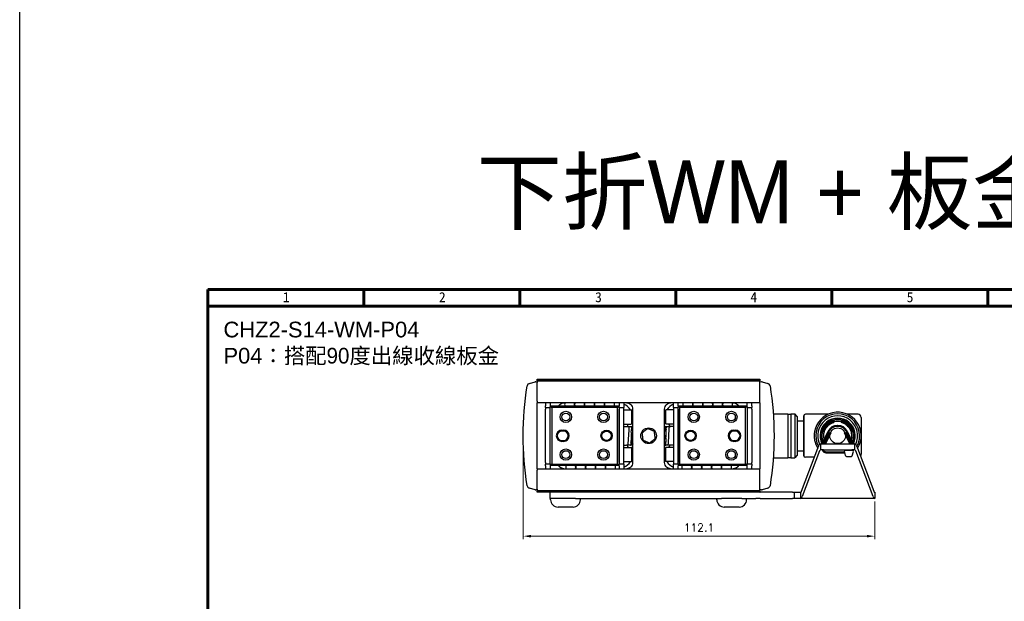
# Model space of a CAD drawing. Header units: millimetres. Extents: x 0 to 7391, y -1386 to 1502.
# Tile 62 of 127: x 6389 to 6703, y -32 to 154. Entities that reach past the tile are written whole.
import ezdxf

# ---------------------------------------------------------------- set-up
doc = ezdxf.new("R2010")
doc.units = ezdxf.units.MM
doc.header["$LTSCALE"] = 0.5
for name, color, linetype, lineweight in [('AM_0', 7, 'Continuous', 50), ('AM_5', 3, 'Continuous', 25), ('可見 (ISO)', 7, 'Continuous', 25)]:
    doc.layers.add(name, color=color, linetype=linetype, lineweight=lineweight)
doc.layers.add('BORDER', color=7, linetype='Continuous')
doc.styles.get("Standard").update_dxf_attribs({"font": 'arial.ttf'})
doc.styles.add('尺寸標註', font='romans.shx', dxfattribs={"bigfont": 'CHINESET.SHX'})
doc.styles.add('標題欄', font='txt')
doc.dimstyles.new('CNS1$0', dxfattribs={"dimtxt": 2.5, "dimasz": 2.5, "dimexe": 1, "dimexo": 1, "dimgap": 1.5, "dimtad": 1, "dimtoh": 1, "dimdec": 1, "dimdsep": 46, "dimtxsty": '尺寸標註', "dimcen": 0, "dimclrd": 2, "dimclre": 2, "dimclrt": 1, "dimadec": 0, "dimazin": 2, "dimtp": 0.1, "dimtm": 0.1, "dimtfac": 0.71, "dimtdec": 1, "dimtmove": 0, "dimatfit": 0, "dimfxl": 0, "dimlwd": 13, "dimlwe": 13, "dimarcsym": 0})

# ---------------------------------------------------------------- blocks, each defined once
blk = doc.blocks.new('A4-英文圖框-橫式')
at = {"layer": 'BORDER', "color": 123, "linetype": 'Continuous', "lineweight": 60, "ltscale": 25.4}
for p, q in [((2201.45, 183.5), (2201.45, 188.79)), ((2251.2, 183.5), (2251.2, 188.79)), ((2300.95, 183.5), (2300.95, 188.79)), ((2350.7, 183.5), (2350.7, 188.79)), ((2400.45, 183.5), (2400.45, 188.79)), ((2151.7, 183.5), (2549.79, 183.5))]:
    blk.add_line(p, q, dxfattribs=at)
blk.add_lwpolyline([(2151.7, 188.79), (2555.09, 188.79), (2555.09, -95.06), (2151.7, -95.06)], close=True, dxfattribs=at)
at = {"color": 60, "style": '標題欄'}
for s, p in [('1', (2175.64, 184.72)), ('2', (2225.41, 184.72)), ('3', (2275.22, 184.72)), ('4', (2324.76, 184.72)), ('5', (2374.61, 184.72))]:
    blk.add_text(s, height=3.18, dxfattribs=at).set_placement(p)
blk = doc.blocks.new('結束バンド-側(轉折)')
for p, q in [((-6.57, -2.78), (-6.57, -4.38)), ((-6.33, -2.48), (-4.93, -2.14)), ((-4.57, -2.43), (-4.57, -4.72)), ((-4.57, -2.47), (-4.57, -4.68)), ((-6.36, -4.66), (-4.96, -5.01))]:
    blk.add_line(p, q)
for centre, start, end in [((-6.27, -2.78), 101.3099, 180), ((-4.87, -2.43), 0, 101.3099), ((-6.27, -4.38), 180, 253.6794), ((-4.87, -4.72), 253.6794, 0)]:
    blk.add_arc(centre, 0.3, start, end)
at = {"layer": 'AM_0'}
for p, q in [((-5.29, -2.22), (-5.29, 3.7)), ((-2.51, 4), (1.09, 2.25)), ((-2.2, 4.65), (1.41, 2.9)), ((-2.51, -4), (1.09, -2.25)), ((-2.2, -4.65), (1.41, -2.9)), ((-4.57, -4), (-4.57, -4)), ((-4.57, -4.72), (-4.57, -4.72))]:
    blk.add_line(p, q, dxfattribs=at)
for centre, radius, start, end in [((-4.27, 3.7), 1.02, 107.1046, 180), ((-2.64, 3.73), 1.02, 64.0754, 84.349), ((-2.64, 3.73), 0.3, 64.0754, 70.4401), ((0, 0), 3.22, 295.9246, 64.0754), ((-2.64, -3.73), 0.3, 289.5599, 295.9246), ((-2.64, -3.73), 1.02, 275.651, 295.9246)]:
    blk.add_arc(centre, radius, start, end, dxfattribs=at)
blk = doc.blocks.new('*D965')
at = {"layer": 'AM_5', "color": 2, "linetype": 'ByBlock', "lineweight": 13}
for p, q in [((6550.04, 20.13), (6550.04, -11.87)), ((6662.14, 0.13), (6662.14, -11.87)), ((6552.54, -10.87), (6659.64, -10.87))]:
    blk.add_line(p, q, dxfattribs=at)
at = {"layer": 'AM_5', "color": 2}
for points in [[(6552.54, -10.45), (6552.54, -11.29), (6550.04, -10.87)], [(6659.64, -10.45), (6659.64, -11.29), (6662.14, -10.87)]]:
    blk.add_solid(points, dxfattribs=at)
at = {"layer": 'Defpoints', "color": 0}
for p in [(6550.04, 21.13), (6662.14, 1.13), (6662.14, -10.87)]:
    blk.add_point(p, dxfattribs=at)
at = {"layer": 'AM_5', "color": 1, "insert": (6606.09, -8.12), "char_height": 2.5, "attachment_point": 5, "style": '尺寸標註'}
blk.add_mtext('112.1', dxfattribs=at)

msp = doc.modelspace()

# ---------------------------------------------------------------- linework, layer by layer
at = {"color": 4}
msp.add_lwpolyline([(6389.429, 1459.353), (7391.21, 1459.353), (7391.21, -306.068), (6389.429, -306.068)], close=True, dxfattribs=at)
at = {"layer": '可見 (ISO)'}
for p, q in [((6552.041, 37.844), (6553.816, 38.32)), ((6554.022, 38.353), (6554.539, 38.38)), ((6554.539, 38.93), (6554.539, 39.13)), ((6554.539, 39.13), (6625.539, 39.13)), ((6554.539, 38.63), (6554.539, 38.93)), ((6554.539, 38.93), (6625.539, 38.93)), ((6554.539, 38.63), (6625.539, 38.63)), ((6554.539, 38.63), (6554.539, 38.13)), ((6554.539, 32.13), (6554.539, 38.13)), ((6625.539, 39.13), (6625.539, 38.93)), ((6625.539, 38.93), (6625.539, 38.63)), ((6625.539, 38.13), (6625.539, 38.63)), ((6625.539, 38.38), (6626.056, 38.353)), ((6625.539, 32.13), (6625.539, 38.13)), ((6626.262, 38.32), (6628.037, 37.844)), ((6554.539, 32.13), (6554.539, 31.63)), ((6625.539, 31.63), (6554.539, 31.63)), ((6554.539, 10.63), (6554.539, 31.63)), ((6557.139, 31.63), (6557.139, 30.684)), ((6558.639, 31.63), (6558.639, 30.684)), ((6580.639, 31.63), (6580.639, 30.684)), ((6582.139, 31.63), (6582.139, 30.684)), ((6597.939, 30.684), (6597.939, 31.63)), ((6599.439, 30.684), (6599.439, 31.63)), ((6621.439, 30.684), (6621.439, 31.63)), ((6622.939, 30.684), (6622.939, 31.63)), ((6625.539, 31.63), (6625.539, 32.13)), ((6625.539, 31.63), (6625.539, 10.63)), ((6550.359, 29.121), (6550.359, 29.121)), ((6557.139, 30.13), (6557.139, 30.684)), ((6557.139, 30.13), (6558.639, 30.13)), ((6557.139, 30.13), (6557.139, 29.63)), ((6557.139, 12.63), (6557.139, 29.63)), ((6558.639, 30.684), (6558.639, 30.33)), ((6558.639, 30.33), (6558.939, 30.63)), ((6558.639, 11.93), (6558.639, 30.33)), ((6558.639, 30.33), (6559.139, 30.123)), ((6558.639, 12.63), (6558.639, 29.63)), ((6558.939, 30.63), (6580.339, 30.63)), ((6559.146, 30.13), (6558.939, 30.63)), ((6559.146, 30.13), (6559.139, 30.123)), ((6559.139, 30.123), (6559.139, 12.137)), ((6580.132, 30.13), (6559.146, 30.13)), ((6580.132, 30.13), (6580.339, 30.63)), ((6580.139, 30.123), (6580.132, 30.13)), ((6580.139, 30.123), (6580.639, 30.33)), ((6580.139, 12.137), (6580.139, 30.123)), ((6580.339, 30.63), (6580.639, 30.33)), ((6580.639, 30.33), (6580.639, 30.684)), ((6580.639, 30.33), (6580.639, 11.93)), ((6580.639, 30.13), (6582.139, 30.13)), ((6580.639, 12.63), (6580.639, 29.63)), ((6582.139, 30.684), (6582.139, 30.13)), ((6582.139, 29.63), (6582.139, 30.13)), ((6582.139, 12.63), (6582.139, 29.63)), ((6582.139, 29.38), (6584.514, 29.38)), ((6584.639, 25.005), (6584.639, 29.255)), ((6585.039, 12.63), (6585.039, 29.63)), ((6595.039, 29.63), (6595.039, 12.63)), ((6595.439, 29.255), (6595.439, 25.005)), ((6597.939, 29.38), (6595.564, 29.38)), ((6597.939, 30.13), (6597.939, 30.684)), ((6597.939, 30.13), (6599.439, 30.13)), ((6597.939, 30.13), (6597.939, 29.63)), ((6597.939, 29.63), (6597.939, 12.63)), ((6599.439, 30.684), (6599.439, 30.33)), ((6599.439, 30.33), (6599.739, 30.63)), ((6599.439, 11.93), (6599.439, 30.33)), ((6599.939, 30.123), (6599.439, 30.33)), ((6599.439, 29.63), (6599.439, 12.63)), ((6599.739, 30.63), (6621.139, 30.63)), ((6599.739, 30.63), (6599.946, 30.13)), ((6599.946, 30.13), (6599.939, 30.123)), ((6599.939, 30.123), (6599.939, 12.137)), ((6620.932, 30.13), (6599.946, 30.13)), ((6621.139, 30.63), (6620.932, 30.13)), ((6620.939, 30.123), (6620.932, 30.13)), ((6621.439, 30.33), (6620.939, 30.123)), ((6620.939, 12.137), (6620.939, 30.123)), ((6621.139, 30.63), (6621.439, 30.33)), ((6621.439, 30.33), (6621.439, 30.684)), ((6621.439, 30.33), (6621.439, 11.93)), ((6621.439, 30.13), (6622.939, 30.13)), ((6621.439, 29.63), (6621.439, 12.63)), ((6622.939, 30.684), (6622.939, 30.13)), ((6622.939, 29.63), (6622.939, 30.13)), ((6622.939, 29.63), (6622.939, 12.63)), ((6550.176, 26.351), (6550.175, 26.351)), ((6550.193, 26.667), (6550.192, 26.667)), ((6550.193, 26.674), (6550.193, 26.674)), ((6550.198, 26.761), (6550.198, 26.761)), ((6550.229, 27.283), (6550.228, 27.283)), ((6629.794, 28.13), (6634.439, 28.13)), ((6634.439, 28.13), (6634.439, 14.13)), ((6634.439, 28.03), (6635.439, 28.03)), ((6635.439, 28.13), (6635.439, 14.13)), ((6635.439, 28.13), (6636.634, 28.13)), ((6636.634, 28.13), (6636.634, 14.13)), ((6637.439, 27.325), (6636.634, 28.13)), ((6637.439, 27.325), (6637.439, 14.935)), ((6637.439, 25.88), (6639.539, 25.88)), ((6639.539, 27.48), (6639.539, 14.78)), ((6639.539, 14.78), (6639.539, 27.48)), ((6647.285, 27.98), (6640.039, 27.98)), ((6656.839, 27.98), (6653.393, 27.98)), ((6657.839, 26.98), (6657.839, 24.325)), ((6550.052, 22.744), (6550.052, 22.744)), ((6562.389, 22.93), (6562.889, 22.93)), ((6562.889, 22.63), (6562.389, 22.63)), ((6582.139, 24.88), (6584.514, 24.88)), ((6582.139, 24.13), (6583.408, 24.13)), ((6583.408, 24.13), (6583.686, 24.13)), ((6583.745, 24.13), (6583.686, 24.13)), ((6583.745, 24.13), (6583.768, 24.13)), ((6583.745, 24.13), (6584.312, 24.13)), ((6584.312, 24.13), (6584.569, 24.13)), ((6584.613, 24.13), (6584.569, 24.13)), ((6584.613, 24.13), (6584.626, 24.13)), ((6584.613, 24.13), (6584.843, 24.13)), ((6595.235, 24.13), (6595.317, 24.13)), ((6595.317, 24.13), (6595.725, 24.13)), ((6597.939, 24.88), (6595.564, 24.88)), ((6595.725, 24.13), (6595.741, 24.13)), ((6595.79, 24.13), (6595.741, 24.13)), ((6595.79, 24.13), (6596.055, 24.13)), ((6596.055, 24.13), (6596.671, 24.13)), ((6596.67, 24.13), (6596.698, 24.13)), ((6596.762, 24.13), (6596.698, 24.13)), ((6596.762, 24.13), (6597.047, 24.13)), ((6597.939, 24.13), (6597.047, 24.13)), ((6617.189, 22.93), (6617.689, 22.93)), ((6617.689, 22.63), (6617.189, 22.63)), ((6643.239, 23.547), (6643.239, 23.546)), ((6562.389, 19.63), (6562.889, 19.63)), ((6562.889, 19.33), (6562.389, 19.33)), ((6617.189, 19.63), (6617.689, 19.63)), ((6617.689, 19.33), (6617.189, 19.33)), ((6657.839, 21.13), (6657.839, 17.934)), ((6550.077, 18.39), (6550.077, 18.39)), ((6550.086, 18.053), (6550.086, 18.053)), ((6550.162, 16.164), (6550.162, 16.164)), ((6582.139, 18.13), (6583.031, 18.13)), ((6582.139, 17.38), (6584.514, 17.38)), ((6583.316, 18.13), (6583.031, 18.13)), ((6583.316, 18.13), (6583.38, 18.13)), ((6583.408, 18.13), (6583.38, 18.13)), ((6584.023, 18.13), (6583.407, 18.13)), ((6584.288, 18.13), (6584.023, 18.13)), ((6584.288, 18.13), (6584.337, 18.13)), ((6584.353, 18.13), (6584.337, 18.13)), ((6584.761, 18.13), (6584.353, 18.13)), ((6584.639, 13.005), (6584.639, 17.255)), ((6584.843, 18.13), (6584.761, 18.13)), ((6595.465, 18.13), (6595.235, 18.13)), ((6595.439, 17.255), (6595.439, 13.005)), ((6595.465, 18.13), (6595.452, 18.13)), ((6595.465, 18.13), (6595.509, 18.13)), ((6595.766, 18.13), (6595.509, 18.13)), ((6597.939, 17.38), (6595.564, 17.38)), ((6596.333, 18.13), (6595.766, 18.13)), ((6596.333, 18.13), (6596.31, 18.13)), ((6596.333, 18.13), (6596.392, 18.13)), ((6596.67, 18.13), (6596.392, 18.13)), ((6597.939, 18.13), (6596.67, 18.13)), ((6637.439, 16.38), (6639.539, 16.38)), ((6638.791, 3.434), (6644.335, 17.996)), ((6644.587, 16.299), (6639.043, 1.738)), ((6643.239, 18.713), (6643.239, 18.713)), ((6644.839, 18.603), (6645.839, 18.603)), ((6644.839, 18.603), (6644.839, 16.603)), ((6645.839, 16.603), (6644.839, 16.603)), ((6645.839, 18.603), (6654.839, 18.603)), ((6645.839, 16.603), (6654.839, 16.603)), ((6654.839, 18.603), (6655.839, 18.603)), ((6655.839, 16.603), (6654.839, 16.603)), ((6655.839, 16.603), (6655.839, 18.603)), ((6661.635, 1.738), (6656.091, 16.299)), ((6656.343, 17.996), (6661.887, 3.434)), ((6657.839, 17.934), (6657.839, 15.28)), ((6550.271, 14.326), (6550.271, 14.326)), ((6550.308, 13.805), (6550.308, 13.805)), ((6550.314, 13.718), (6550.314, 13.718)), ((6550.315, 13.711), (6550.315, 13.711)), ((6557.139, 12.63), (6557.139, 12.13)), ((6582.139, 12.88), (6584.514, 12.88)), ((6582.139, 12.13), (6582.139, 12.63)), ((6597.939, 12.88), (6595.564, 12.88)), ((6597.939, 12.63), (6597.939, 12.13)), ((6622.939, 12.13), (6622.939, 12.63)), ((6629.794, 14.13), (6634.439, 14.13)), ((6634.439, 14.23), (6635.439, 14.23)), ((6635.439, 14.13), (6636.634, 14.13)), ((6637.439, 14.935), (6636.634, 14.13)), ((6642.92, 14.28), (6640.039, 14.28)), ((6554.539, 10.63), (6554.539, 10.13)), ((6554.539, 10.63), (6625.539, 10.63)), ((6554.539, 4.13), (6554.539, 10.13)), ((6558.639, 12.13), (6557.139, 12.13)), ((6557.139, 11.576), (6557.139, 12.13)), ((6557.139, 11.576), (6557.139, 10.63)), ((6558.639, 11.93), (6559.139, 12.137)), ((6558.939, 11.63), (6558.639, 11.93)), ((6558.639, 11.93), (6558.639, 11.576)), ((6558.639, 11.576), (6558.639, 10.63)), ((6558.939, 11.63), (6559.146, 12.13)), ((6580.339, 11.63), (6558.939, 11.63)), ((6559.139, 12.137), (6559.146, 12.13)), ((6559.146, 12.13), (6580.132, 12.13)), ((6580.132, 12.13), (6580.139, 12.137)), ((6580.339, 11.63), (6580.132, 12.13)), ((6580.139, 12.137), (6580.639, 11.93)), ((6580.639, 11.93), (6580.339, 11.63)), ((6582.139, 12.13), (6580.639, 12.13)), ((6580.639, 11.576), (6580.639, 11.93)), ((6580.639, 11.576), (6580.639, 10.63)), ((6582.139, 12.13), (6582.139, 11.576)), ((6582.139, 11.576), (6582.139, 10.63)), ((6599.439, 12.13), (6597.939, 12.13)), ((6597.939, 11.576), (6597.939, 12.13)), ((6597.939, 10.63), (6597.939, 11.576)), ((6599.939, 12.137), (6599.439, 11.93)), ((6599.739, 11.63), (6599.439, 11.93)), ((6599.439, 11.93), (6599.439, 11.576)), ((6599.439, 10.63), (6599.439, 11.576)), ((6599.946, 12.13), (6599.739, 11.63)), ((6621.139, 11.63), (6599.739, 11.63)), ((6599.939, 12.137), (6599.946, 12.13)), ((6599.946, 12.13), (6620.932, 12.13)), ((6620.932, 12.13), (6620.939, 12.137)), ((6620.932, 12.13), (6621.139, 11.63)), ((6621.439, 11.93), (6620.939, 12.137)), ((6621.439, 11.93), (6621.139, 11.63)), ((6622.939, 12.13), (6621.439, 12.13)), ((6621.439, 11.576), (6621.439, 11.93)), ((6621.439, 10.63), (6621.439, 11.576)), ((6622.939, 12.13), (6622.939, 11.576)), ((6622.939, 10.63), (6622.939, 11.576)), ((6625.539, 10.13), (6625.539, 10.63)), ((6625.539, 4.13), (6625.539, 10.13)), ((6553.816, 3.939), (6552.041, 4.415)), ((6554.539, 3.88), (6554.022, 3.907)), ((6554.539, 4.13), (6554.539, 3.63)), ((6625.539, 3.63), (6554.539, 3.63)), ((6554.539, 3.33), (6554.539, 3.63)), ((6554.539, 3.13), (6554.539, 3.33)), ((6625.539, 3.33), (6554.539, 3.33)), ((6625.539, 3.63), (6625.539, 4.13)), ((6626.056, 3.907), (6625.539, 3.88)), ((6625.539, 3.63), (6625.539, 3.33)), ((6625.539, 3.33), (6625.539, 3.13)), ((6628.037, 4.415), (6626.262, 3.939)), ((6625.539, 3.13), (6554.539, 3.13)), ((6558.539, 3.13), (6558.539, 1.13)), ((6560.314, 1.13), (6558.539, 1.13)), ((6558.789, 0.75), (6558.789, 1.13)), ((6566.75, 1.13), (6560.314, 1.13)), ((6566.75, 1.13), (6613.328, 1.13)), ((6568.289, 0.75), (6568.289, 1.13)), ((6611.789, 0.75), (6611.789, 1.13)), ((6619.75, 1.13), (6613.328, 1.13)), ((6619.75, 1.13), (6624.211, 1.13)), ((6621.289, 0.75), (6621.289, 1.13)), ((6625.625, 1.13), (6624.211, 1.13)), ((6625.539, 3.13), (6625.625, 3.13)), ((6635.953, 3.13), (6625.625, 3.13)), ((6625.625, 1.13), (6635.953, 1.13)), ((6635.953, 3.13), (6636.539, 3.13)), ((6636.539, 1.13), (6635.953, 1.13)), ((6636.539, 1.13), (6636.539, 3.13)), ((6636.539, 3.13), (6638.539, 3.13)), ((6638.539, 1.13), (6636.539, 1.13)), ((6638.539, 1.13), (6638.539, 3.13)), ((6662.139, 1.13), (6638.539, 1.13)), ((6662.139, 3.13), (6662.139, 1.13)), ((6565.919, -1.62), (6561.159, -1.62)), ((6618.919, -1.62), (6614.159, -1.62))]:
    msp.add_line(p, q, dxfattribs=at)
for centre, radius in [((6563.639, 27.13), 1.8), ((6563.639, 27.13), 1.25), ((6575.639, 27.13), 1.8), ((6575.639, 27.13), 1.25), ((6604.439, 27.13), 1.8), ((6604.439, 27.13), 1.25), ((6616.439, 27.13), 1.8), ((6616.439, 27.13), 1.25), ((6576.639, 21.13), 1.8), ((6576.639, 21.13), 1.5), ((6590.039, 21.13), 2.5), ((6603.439, 21.13), 1.8), ((6603.439, 21.13), 1.5), ((6650.339, 21.13), 2.5), ((6563.639, 15.13), 1.8), ((6563.639, 15.13), 1.25), ((6575.639, 15.13), 1.8), ((6575.639, 15.13), 1.25), ((6604.439, 15.13), 1.8), ((6604.439, 15.13), 1.25), ((6616.439, 15.13), 1.8), ((6616.439, 15.13), 1.25)]:
    msp.add_circle(centre, radius, dxfattribs=at)
for centre, radius, start, end in [((6552.3, 36.878), 1, 105, 170.84665), ((6554.075, 37.354), 1, 93, 105), ((6626.003, 37.354), 1, 75, 87), ((6627.778, 36.878), 1, 9.15335, 75), ((6564.842, 31.137), 1.587, 161.93, 198.64735), ((6564.842, 31.137), 1.587, 341.35265, 18.07), ((6568.017, 31.137), 1.587, 161.93, 198.64735), ((6568.017, 31.137), 1.587, 341.35265, 18.07), ((6569.539, 26.63), 5, 90, 90.14381), ((6571.192, 31.137), 1.587, 161.93, 198.64735), ((6571.192, 31.137), 1.587, 341.35265, 18.07), ((6574.367, 31.13), 1.587, 161.64156, 198.35844), ((6574.367, 31.13), 1.587, 341.64156, 18.35844), ((6577.542, 31.13), 1.587, 161.64156, 198.35844), ((6577.542, 31.13), 1.587, 341.64156, 18.35844), ((6580.039, 26.63), 5, 83.11234, 90), ((6600.039, 26.63), 5, 90, 96.88766), ((6602.536, 31.137), 1.587, 161.93, 198.64735), ((6602.536, 31.137), 1.587, 341.35265, 18.07), ((6605.711, 31.137), 1.587, 161.93, 198.64735), ((6605.711, 31.137), 1.587, 341.35265, 18.07), ((6608.886, 31.13), 1.587, 161.64156, 198.35844), ((6608.886, 31.13), 1.587, 341.64156, 18.35844), ((6612.061, 31.13), 1.587, 161.64156, 198.35844), ((6610.539, 26.63), 5, 89.8276, 90), ((6612.061, 31.13), 1.587, 341.64156, 18.35844), ((6615.236, 31.13), 1.587, 161.64156, 198.35844), ((6615.236, 31.13), 1.587, 341.64156, 18.35844), ((6563.039, 29.63), 2, 131.40962, 150), ((6580.039, 26.63), 5, 33.36701, 65.17027), ((6583.039, 29.63), 2, 0, 48.59038), ((6584.514, 29.255), 0.125, 0, 90), ((6580.039, 26.63), 5, 0, 23.08517), ((6597.039, 29.63), 2, 131.40962, 180), ((6600.039, 26.63), 5, 156.91483, 180), ((6595.564, 29.255), 0.125, 90, 180), ((6600.039, 26.63), 5, 114.82973, 146.63299), ((6617.039, 29.63), 2, 30, 48.59038), ((6650.339, 21.13), 7.5, 327.67593, 169.64907), ((6590.039, 21.13), 8, 129.14158, 132.45789), ((6590.039, 21.13), 7.5, 131.81852, 136.05872), ((6590.039, 21.13), 7.5, 43.94128, 48.18148), ((6590.039, 21.13), 8, 47.54211, 50.85842), ((6640.039, 27.48), 0.5, 90, 180), ((6650.339, 21.13), 7, 330.80701, 209.19299), ((6650.339, 21.13), 6.375, 334.96075, 205.03925), ((6650.339, 21.13), 5.625, 333.31211, 206.68789), ((6650.339, 21.13), 5.5, 332.65562, 207.34438), ((6650.339, 21.13), 5.45, 332.38346, 207.61654), ((6656.839, 26.98), 1, 0, 90), ((6562.389, 21.13), 1.8, 90, 270), ((6562.389, 21.13), 1.5, 90, 270), ((6562.889, 21.13), 1.8, 270, 90), ((6562.889, 21.13), 1.5, 270, 90), ((6590.039, 21.13), 7.5, 150, 156.42182), ((6584.514, 25.005), 0.125, 270, 0), ((6595.564, 25.005), 0.125, 180, 270), ((6590.039, 21.13), 7.5, 23.57818, 30), ((6617.189, 21.13), 1.8, 90, 270), ((6617.189, 21.13), 1.5, 90, 270), ((6617.689, 21.13), 1.8, 270, 90), ((6617.689, 21.13), 1.5, 270, 90), ((6650.339, 21.13), 7.5, 190.35093, 212.32407), ((6590.039, 21.13), 7.5, 203.57818, 210), ((6584.514, 17.255), 0.125, 0, 90), ((6590.039, 21.13), 7.5, 223.94128, 228.18148), ((6590.039, 21.13), 7.5, 311.81852, 316.05872), ((6595.564, 17.255), 0.125, 90, 180), ((6590.039, 21.13), 7.5, 330, 336.42182), ((6580.039, 15.63), 5, 294.82973, 326.63299), ((6583.039, 12.63), 2, 311.40962, 0), ((6584.514, 13.005), 0.125, 270, 0), ((6580.039, 15.63), 5, 336.91483, 0), ((6590.039, 21.13), 8, 227.54211, 230.85842), ((6600.039, 15.63), 5, 180, 203.08517), ((6597.039, 12.63), 2, 180, 228.59038), ((6590.039, 21.13), 8, 309.14158, 312.45789), ((6595.564, 13.005), 0.125, 180, 270), ((6600.039, 15.63), 5, 213.36701, 245.17027), ((6640.039, 14.78), 0.5, 180, 270), ((6656.839, 15.28), 1, 321.0355, 0), ((6563.039, 12.63), 2, 210, 228.59038), ((6565.181, 11.137), 1.587, 161.93, 198.64735), ((6565.181, 11.137), 1.587, 341.35265, 18.07), ((6569.539, 15.63), 5, 235.78497, 236.76885), ((6568.356, 11.137), 1.587, 161.93, 198.64735), ((6568.356, 11.137), 1.587, 341.35265, 18.07), ((6571.531, 11.137), 1.587, 161.93, 198.64735), ((6571.531, 11.137), 1.587, 341.35265, 18.07), ((6574.706, 11.13), 1.587, 161.64156, 198.35844), ((6574.706, 11.13), 1.587, 341.64156, 18.35844), ((6577.881, 11.13), 1.587, 161.64156, 198.35844), ((6577.881, 11.13), 1.587, 341.64156, 18.35844), ((6580.039, 15.63), 5, 270, 276.88766), ((6600.039, 15.63), 5, 263.11234, 270), ((6602.197, 11.137), 1.587, 161.93, 198.64735), ((6602.197, 11.137), 1.587, 341.35265, 18.07), ((6605.372, 11.137), 1.587, 161.93, 198.64735), ((6605.372, 11.137), 1.587, 341.35265, 18.07), ((6608.547, 11.13), 1.587, 161.64156, 198.35844), ((6608.547, 11.13), 1.587, 341.64156, 18.35844), ((6611.722, 11.13), 1.587, 161.64156, 198.35844), ((6611.722, 11.13), 1.587, 341.64156, 18.35844), ((6610.539, 15.63), 5, 303.21265, 304.24436), ((6614.897, 11.13), 1.587, 161.64156, 198.35844), ((6614.897, 11.13), 1.587, 341.64156, 18.35844), ((6617.039, 12.63), 2, 311.40962, 330), ((6552.3, 5.381), 1, 189.15335, 255), ((6554.075, 4.905), 1, 255, 267), ((6626.003, 4.905), 1, 273, 285), ((6627.778, 5.381), 1, 285, 350.84665), ((6561.159, 0.75), 2.37, 180, 270), ((6565.919, 0.75), 2.37, 270, 0), ((6614.159, 0.75), 2.37, 180, 270), ((6618.919, 0.75), 2.37, 270, 0)]:
    msp.add_arc(centre, radius, start, end, dxfattribs=at)
for centre, major_axis, start_param, end_param in [((6644.839, 14.603), (0, 4), 0, 0.5585054), ((6644.839, 14.603), (0, -2), 3.1415927, 3.700098), ((6655.839, 14.603), (0, -4), 2.5830873, 3.1415927), ((6655.839, 14.603), (0, 2), 5.7246799, 6.2831853), ((6638.539, 5.13), (0, 2), 3.1415927, 3.700098), ((6662.139, 5.13), (0, -2), 5.7246799, 6.2831853), ((6638.539, 5.13), (0, -4), 0, 0.5585054), ((6662.139, 5.13), (0, 4), 2.5830873, 3.1415927)]:
    msp.add_ellipse(centre, major_axis=major_axis, ratio=0.2378842, start_param=start_param, end_param=end_param, dxfattribs=at)
for points, knots in [([(6551.312, 5.222), (6550.465, 10.479), (6550.039, 15.805), (6550.039, 26.455), (6550.465, 31.78), (6551.312, 37.037)], [2.98183652, 2.98183652, 2.98183652, 2.98183652, 3.14159265, 3.14159265, 3.30134879, 3.30134879, 3.30134879, 3.30134879]), ([(6628.766, 37.037), (6629.613, 31.78), (6630.039, 26.455), (6630.039, 15.805), (6629.613, 10.479), (6628.766, 5.222)], [2.98183652, 2.98183652, 2.98183652, 2.98183652, 3.14159265, 3.14159265, 3.30134879, 3.30134879, 3.30134879, 3.30134879]), ([(6561.716, 31.13), (6561.903, 31.295), (6562.119, 31.422), (6562.576, 31.591), (6562.816, 31.63), (6563.039, 31.63)], [0.32539106, 0.32539106, 0.32539106, 0.32539106, 0.40021038, 0.40021038, 0.4750297, 0.4750297, 0.4750297, 0.4750297]), ([(6583.039, 31.63), (6583.262, 31.63), (6583.502, 31.591), (6583.959, 31.422), (6584.175, 31.295), (6584.362, 31.13)], [0, 0, 0, 0, 0.07481932, 0.07481932, 0.14963864, 0.14963864, 0.14963864, 0.14963864]), ([(6595.716, 31.13), (6595.903, 31.295), (6596.119, 31.422), (6596.576, 31.591), (6596.816, 31.63), (6597.039, 31.63)], [0.32539106, 0.32539106, 0.32539106, 0.32539106, 0.40021038, 0.40021038, 0.4750297, 0.4750297, 0.4750297, 0.4750297]), ([(6617.039, 31.63), (6617.262, 31.63), (6617.502, 31.591), (6617.959, 31.422), (6618.175, 31.295), (6618.362, 31.13)], [0, 0, 0, 0, 0.07481932, 0.07481932, 0.14963864, 0.14963864, 0.14963864, 0.14963864]), ([(6645.402, 21.13), (6645.403, 21.66), (6645.491, 22.198), (6645.832, 23.208), (6646.089, 23.693), (6646.738, 24.545), (6647.138, 24.922), (6647.817, 25.379), (6648.067, 25.518), (6648.326, 25.634)], [0, 0, 0, 0, 0.15921115, 0.15921115, 0.31979474, 0.31979474, 0.48036495, 0.48036495, 0.56551284, 0.56551284, 0.56551284, 0.56551284]), ([(6645.581, 23.196), (6645.803, 23.707), (6646.113, 24.187), (6646.863, 25.018), (6647.314, 25.378), (6648.295, 25.927), (6648.838, 26.124), (6649.944, 26.329), (6650.521, 26.341), (6651.634, 26.181), (6652.185, 26.007), (6653.188, 25.498), (6653.654, 25.156), (6654.441, 24.353), (6654.772, 23.88), (6655.044, 23.315), (6655.071, 23.256), (6655.097, 23.196)], [0, 0, 0, 0, 0.167078, 0.167078, 0.3357724, 0.3357724, 0.5044512, 0.5044512, 0.6731636, 0.6731636, 0.841893, 0.841893, 1.0106271, 1.0106271, 1.1793517, 1.1793517, 1.198802, 1.198802, 1.198802, 1.198802]), ([(6646.135, 23.205), (6646.359, 23.657), (6646.66, 24.077), (6647.373, 24.794), (6647.797, 25.099), (6648.707, 25.551), (6649.206, 25.704), (6650.213, 25.841), (6650.735, 25.826), (6651.733, 25.632), (6652.222, 25.45), (6653.105, 24.947), (6653.51, 24.618), (6654.123, 23.927), (6654.359, 23.577), (6654.543, 23.205)], [0, 0, 0, 0, 0.1510889, 0.1510889, 0.3035424, 0.3035424, 0.4560219, 0.4560219, 0.6085363, 0.6085363, 0.7610413, 0.7610413, 0.9134956, 0.9134956, 1.0379783, 1.0379783, 1.0379783, 1.0379783]), ([(6648.308, 25.073), (6648.426, 25.133), (6648.549, 25.19), (6648.775, 25.29), (6648.883, 25.335), (6649.013, 25.387), (6649.049, 25.401), (6649.136, 25.436), (6649.18, 25.455), (6649.214, 25.472), (6649.22, 25.475), (6649.22, 25.475)], [0, 0, 0, 0, 0.0398539, 0.0398539, 0.078478, 0.078478, 0.09515563, 0.09515563, 0.12356186, 0.12356186, 0.13513432, 0.13513432, 0.13513432, 0.13513432]), ([(6648.326, 25.634), (6648.44, 25.685), (6648.557, 25.733), (6648.775, 25.819), (6648.881, 25.857), (6649.051, 25.919), (6649.121, 25.944), (6649.188, 25.971), (6649.204, 25.978), (6649.224, 25.987), (6649.231, 25.991), (6649.231, 25.991)], [0, 0, 0, 0, 0.03737858, 0.03737858, 0.07443829, 0.07443829, 0.10791003, 0.10791003, 0.12138699, 0.12138699, 0.13236029, 0.13236029, 0.13236029, 0.13236029]), ([(6651.448, 25.988), (6651.448, 25.988), (6651.449, 25.988), (6651.45, 25.987), (6651.455, 25.985), (6651.473, 25.976), (6651.49, 25.969), (6651.541, 25.949), (6651.579, 25.935), (6651.679, 25.899), (6651.746, 25.875), (6651.899, 25.818), (6651.989, 25.784), (6652.17, 25.712), (6652.261, 25.673), (6652.352, 25.633)], [0.02904236, 0.02904236, 0.02904236, 0.02904236, 0.03083092, 0.03083092, 0.03990337, 0.03990337, 0.05435536, 0.05435536, 0.07479328, 0.07479328, 0.10164983, 0.10164983, 0.13219651, 0.13219651, 0.16188825, 0.16188825, 0.16188825, 0.16188825]), ([(6651.459, 25.474), (6651.459, 25.474), (6651.46, 25.474), (6651.462, 25.473), (6651.467, 25.47), (6651.487, 25.46), (6651.505, 25.452), (6651.557, 25.43), (6651.596, 25.414), (6651.698, 25.374), (6651.766, 25.347), (6651.92, 25.283), (6652.01, 25.244), (6652.19, 25.162), (6652.281, 25.118), (6652.37, 25.073)], [0.02840709, 0.02840709, 0.02840709, 0.02840709, 0.03068516, 0.03068516, 0.03996085, 0.03996085, 0.05474998, 0.05474998, 0.07543963, 0.07543963, 0.10260891, 0.10260891, 0.13364156, 0.13364156, 0.16363703, 0.16363703, 0.16363703, 0.16363703]), ([(6652.352, 25.633), (6652.836, 25.416), (6653.29, 25.117), (6654.074, 24.396), (6654.412, 23.964), (6654.926, 23.025), (6655.108, 22.506), (6655.25, 21.699), (6655.275, 21.414), (6655.276, 21.129)], [0, 0, 0, 0, 0.15899681, 0.15899681, 0.31953251, 0.31953251, 0.48008444, 0.48008444, 0.56542865, 0.56542865, 0.56542865, 0.56542865]), ([(6584.503, 22.433), (6584.548, 22.91), (6584.645, 23.296), (6584.814, 23.845), (6584.917, 24.112), (6585.039, 24.369)], [0, 0, 0, 0, 0.14380212, 0.14380212, 0.29067809, 0.29067809, 0.29067809, 0.29067809]), ([(6584.606, 23.676), (6584.708, 23.893), (6584.822, 24.103), (6584.978, 24.354), (6585.008, 24.4), (6585.039, 24.446)], [-13.910065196, -13.910065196, -13.910065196, -13.910065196, -13.837646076, -13.837646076, -13.820911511, -13.820911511, -13.820911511, -13.820911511]), ([(6595.039, 24.446), (6595.149, 24.281), (6595.25, 24.11), (6595.473, 23.689), (6595.585, 23.436), (6595.679, 23.176)], [-14.52132462, -14.52132462, -14.52132462, -14.52132462, -14.46126928, -14.46126928, -14.37773734, -14.37773734, -14.37773734, -14.37773734]), ([(6595.632, 22.16), (6595.629, 22.176), (6595.626, 22.193), (6595.622, 22.21), (6595.614, 22.253), (6595.605, 22.296), (6595.595, 22.341), (6595.576, 22.43), (6595.553, 22.523), (6595.527, 22.619), (6595.524, 22.631), (6595.521, 22.643), (6595.517, 22.656), (6595.516, 22.662), (6595.514, 22.669), (6595.513, 22.672), (6595.508, 22.687), (6595.504, 22.704), (6595.499, 22.721), (6595.491, 22.748), (6595.482, 22.778), (6595.472, 22.811), (6595.412, 23.003), (6595.317, 23.279), (6595.152, 23.618), (6595.139, 23.647), (6595.124, 23.675), (6595.109, 23.705), (6595.106, 23.712), (6595.102, 23.719), (6595.098, 23.726), (6595.096, 23.73), (6595.095, 23.734), (6595.093, 23.737), (6595.091, 23.741), (6595.088, 23.746), (6595.087, 23.748), (6595.082, 23.758), (6595.077, 23.768), (6595.071, 23.778), (6595.061, 23.799), (6595.05, 23.819), (6595.039, 23.839)], [0.902768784, 0.902768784, 0.902768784, 0.902768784, 0.903136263, 0.903136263, 0.903136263, 0.904066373, 0.904066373, 0.904066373, 0.905926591, 0.905926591, 0.905926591, 0.906159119, 0.906159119, 0.906159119, 0.906275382, 0.906275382, 0.906275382, 0.906856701, 0.906856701, 0.906856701, 0.90778681, 0.90778681, 0.90778681, 0.913367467, 0.913367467, 0.913367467, 0.913832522, 0.913832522, 0.913832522, 0.913948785, 0.913948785, 0.913948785, 0.914006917, 0.914006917, 0.914006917, 0.914065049, 0.914065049, 0.914065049, 0.914297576, 0.914297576, 0.914297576, 0.914765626, 0.914765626, 0.914765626, 0.914765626]), ([(6642.961, 22.477), (6642.88, 22.033), (6642.839, 21.581), (6642.839, 21.13), (6642.839, 20.678), (6642.88, 20.227), (6642.961, 19.782)], [0, 0, 0, 0, 0.0013545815, 0.0013545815, 0.0013545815, 0.0027097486, 0.0027097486, 0.0027097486, 0.0027097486]), ([(6645.234, 22.305), (6645.234, 22.305), (6645.234, 22.306), (6645.234, 22.307), (6645.237, 22.312), (6645.245, 22.329), (6645.252, 22.346), (6645.272, 22.396), (6645.286, 22.434), (6645.322, 22.533), (6645.346, 22.6), (6645.403, 22.754), (6645.436, 22.844), (6645.507, 23.021), (6645.543, 23.109), (6645.581, 23.196)], [0.02934045, 0.02934045, 0.02934045, 0.02934045, 0.03095249, 0.03095249, 0.03998708, 0.03998708, 0.05438784, 0.05438784, 0.07489663, 0.07489663, 0.10186508, 0.10186508, 0.13255013, 0.13255013, 0.1610378, 0.1610378, 0.1610378, 0.1610378]), ([(6645.748, 22.309), (6645.748, 22.309), (6645.748, 22.309), (6645.749, 22.311), (6645.752, 22.316), (6645.761, 22.335), (6645.769, 22.352), (6645.791, 22.404), (6645.807, 22.443), (6645.847, 22.544), (6645.873, 22.611), (6645.936, 22.766), (6645.974, 22.856), (6646.052, 23.032), (6646.093, 23.12), (6646.135, 23.205)], [0.02876921, 0.02876921, 0.02876921, 0.02876921, 0.03081794, 0.03081794, 0.04003151, 0.04003151, 0.05473033, 0.05473033, 0.07545463, 0.07545463, 0.10268552, 0.10268552, 0.13377126, 0.13377126, 0.16244038, 0.16244038, 0.16244038, 0.16244038]), ([(6645.901, 21.13), (6645.902, 21.607), (6645.981, 22.09), (6646.287, 22.999), (6646.519, 23.435), (6647.103, 24.2), (6647.462, 24.539), (6648.005, 24.905), (6648.154, 24.993), (6648.308, 25.073)], [0, 0, 0, 0, 0.14320104, 0.14320104, 0.28755049, 0.28755049, 0.43192589, 0.43192589, 0.48388286, 0.48388286, 0.48388286, 0.48388286]), ([(6652.37, 25.073), (6652.793, 24.854), (6653.187, 24.563), (6653.854, 23.876), (6654.137, 23.471), (6654.551, 22.603), (6654.688, 22.128), (6654.766, 21.478), (6654.776, 21.304), (6654.777, 21.13)], [0, 0, 0, 0, 0.1430279, 0.1430279, 0.28733668, 0.28733668, 0.43169768, 0.43169768, 0.48388567, 0.48388567, 0.48388567, 0.48388567]), ([(6654.543, 23.205), (6654.6, 23.09), (6654.654, 22.971), (6654.749, 22.75), (6654.792, 22.644), (6654.858, 22.476), (6654.885, 22.408), (6654.919, 22.331), (6654.931, 22.308), (6654.931, 22.308)], [0, 0, 0, 0, 0.0386648, 0.0386648, 0.07654886, 0.07654886, 0.11033668, 0.11033668, 0.13315612, 0.13315612, 0.13315612, 0.13315612]), ([(6655.097, 23.196), (6655.146, 23.084), (6655.192, 22.97), (6655.275, 22.755), (6655.313, 22.652), (6655.374, 22.484), (6655.399, 22.414), (6655.426, 22.347), (6655.433, 22.331), (6655.442, 22.311), (6655.445, 22.304), (6655.445, 22.304)], [0, 0, 0, 0, 0.03662619, 0.03662619, 0.07316102, 0.07316102, 0.10658162, 0.10658162, 0.12014484, 0.12014484, 0.13114985, 0.13114985, 0.13114985, 0.13114985]), ([(6657.839, 24.325), (6657.839, 24.252), (6657.839, 24.161), (6657.839, 24.053), (6657.839, 23.999), (6657.839, 23.941), (6657.839, 23.878), (6657.839, 23.815), (6657.839, 23.748), (6657.839, 23.677), (6657.839, 23.636), (6657.839, 23.593), (6657.839, 23.551), (6657.839, 23.218), (6657.839, 22.963), (6657.839, 22.785), (6657.839, 22.783), (6657.839, 22.782), (6657.839, 22.777), (6657.839, 22.499), (6657.839, 22.24), (6657.839, 22), (6657.839, 21.993), (6657.839, 21.986), (6657.839, 21.977), (6657.839, 21.834), (6657.839, 21.692), (6657.839, 21.551), (6657.839, 21.409), (6657.839, 21.269), (6657.839, 21.13)], [0, 0, 0, 0, 0.109375, 0.109375, 0.109375, 0.1640625, 0.1640625, 0.1640625, 0.21875, 0.21875, 0.21875, 0.25, 0.25, 0.25, 0.4960938, 0.4960938, 0.4960938, 0.5, 0.5, 0.5, 0.7421875, 0.7421875, 0.7421875, 0.75, 0.75, 0.75, 0.875, 0.875, 0.875, 1, 1, 1, 1]), ([(6585.039, 17.813), (6584.943, 17.958), (6584.852, 18.108), (6584.625, 18.526), (6584.501, 18.801), (6584.399, 19.083)], [-14.52949869, -14.52949869, -14.52949869, -14.52949869, -14.47665459, -14.47665459, -14.38576308, -14.38576308, -14.38576308, -14.38576308]), ([(6584.446, 20.1), (6584.449, 20.083), (6584.452, 20.066), (6584.456, 20.049), (6584.464, 20.007), (6584.473, 19.963), (6584.483, 19.919), (6584.502, 19.829), (6584.525, 19.737), (6584.551, 19.64), (6584.554, 19.628), (6584.557, 19.616), (6584.561, 19.604), (6584.562, 19.598), (6584.564, 19.591), (6584.565, 19.588), (6584.57, 19.572), (6584.574, 19.556), (6584.579, 19.539), (6584.587, 19.511), (6584.596, 19.481), (6584.606, 19.449), (6584.666, 19.256), (6584.761, 18.98), (6584.926, 18.641), (6584.939, 18.613), (6584.954, 18.584), (6584.969, 18.555), (6584.972, 18.548), (6584.976, 18.54), (6584.98, 18.533), (6584.982, 18.529), (6584.983, 18.526), (6584.985, 18.522), (6584.987, 18.518), (6584.99, 18.514), (6584.991, 18.511), (6584.996, 18.501), (6585.001, 18.491), (6585.007, 18.481), (6585.017, 18.461), (6585.028, 18.441), (6585.039, 18.421)], [0.902768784, 0.902768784, 0.902768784, 0.902768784, 0.903136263, 0.903136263, 0.903136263, 0.904066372, 0.904066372, 0.904066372, 0.905926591, 0.905926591, 0.905926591, 0.906159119, 0.906159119, 0.906159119, 0.906275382, 0.906275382, 0.906275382, 0.906856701, 0.906856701, 0.906856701, 0.90778681, 0.90778681, 0.90778681, 0.913367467, 0.913367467, 0.913367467, 0.913832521, 0.913832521, 0.913832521, 0.913948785, 0.913948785, 0.913948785, 0.914006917, 0.914006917, 0.914006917, 0.914065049, 0.914065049, 0.914065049, 0.914297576, 0.914297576, 0.914297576, 0.914765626, 0.914765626, 0.914765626, 0.914765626]), ([(6595.575, 19.827), (6595.53, 19.349), (6595.433, 18.964), (6595.264, 18.414), (6595.161, 18.148), (6595.039, 17.89)], [0, 0, 0, 0, 0.14382172, 0.14382172, 0.29076264, 0.29076264, 0.29076264, 0.29076264]), ([(6645.808, 19.175), (6645.656, 19.529), (6645.544, 19.902), (6645.428, 20.559), (6645.403, 20.845), (6645.402, 21.13)], [0.36513296, 0.36513296, 0.36513296, 0.36513296, 0.48010002, 0.48010002, 0.5655158, 0.5655158, 0.5655158, 0.5655158]), ([(6646.109, 19.793), (6646.025, 20.059), (6645.965, 20.334), (6645.912, 20.782), (6645.901, 20.956), (6645.901, 21.13)], [0.34853527, 0.34853527, 0.34853527, 0.34853527, 0.43169768, 0.43169768, 0.48388567, 0.48388567, 0.48388567, 0.48388567]), ([(6655.276, 21.129), (6655.275, 20.599), (6655.187, 20.061), (6654.974, 19.429), (6654.924, 19.301), (6654.87, 19.175)], [0, 0, 0, 0, 0.15921259, 0.15921259, 0.20023909, 0.20023909, 0.20023909, 0.20023909]), ([(6595.472, 18.583), (6595.37, 18.367), (6595.256, 18.156), (6595.1, 17.906), (6595.07, 17.859), (6595.039, 17.813)], [-13.902400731, -13.902400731, -13.902400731, -13.902400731, -13.830047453, -13.830047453, -13.8133146, -13.8133146, -13.8133146, -13.8133146]), ([(6563.039, 10.63), (6562.816, 10.63), (6562.576, 10.669), (6562.119, 10.837), (6561.903, 10.965), (6561.716, 11.13)], [0, 0, 0, 0, 0.07481932, 0.07481932, 0.14963864, 0.14963864, 0.14963864, 0.14963864]), ([(6584.362, 11.13), (6584.175, 10.965), (6583.959, 10.837), (6583.502, 10.669), (6583.262, 10.63), (6583.039, 10.63)], [0.32539106, 0.32539106, 0.32539106, 0.32539106, 0.40021038, 0.40021038, 0.4750297, 0.4750297, 0.4750297, 0.4750297]), ([(6597.039, 10.63), (6596.816, 10.63), (6596.576, 10.669), (6596.119, 10.837), (6595.903, 10.965), (6595.716, 11.13)], [0, 0, 0, 0, 0.07481932, 0.07481932, 0.14963864, 0.14963864, 0.14963864, 0.14963864]), ([(6618.362, 11.13), (6618.175, 10.965), (6617.959, 10.837), (6617.502, 10.669), (6617.262, 10.63), (6617.039, 10.63)], [0.32539106, 0.32539106, 0.32539106, 0.32539106, 0.40021038, 0.40021038, 0.4750297, 0.4750297, 0.4750297, 0.4750297])]:
    msp.add_open_spline(points, degree=3, knots=knots, dxfattribs=at)
for points in [[(6645.959, 27.24), (6645.956, 27.239), (6645.953, 27.238), (6645.95, 27.237)], [(6583.768, 24.13), (6583.653, 22.13), (6583.533, 20.13), (6583.408, 18.13)], [(6584.542, 22.2), (6584.481, 20.843), (6584.418, 19.487), (6584.353, 18.13)], [(6585.039, 20.763), (6584.767, 21.281), (6584.586, 21.849), (6584.503, 22.433)], [(6584.626, 24.13), (6584.609, 23.734), (6584.592, 23.338), (6584.574, 22.942)], [(6595.536, 20.059), (6595.597, 21.416), (6595.659, 22.773), (6595.725, 24.13)], [(6596.31, 18.13), (6596.425, 20.13), (6596.545, 22.13), (6596.67, 24.13)], [(6595.039, 21.497), (6595.311, 20.978), (6595.492, 20.411), (6595.575, 19.827)], [(6595.452, 18.13), (6595.469, 18.525), (6595.486, 18.921), (6595.504, 19.317)], [(6654.777, 21.13), (6654.776, 20.679), (6654.705, 20.223), (6654.569, 19.793)]]:
    msp.add_open_spline(points, degree=3, dxfattribs=at)
for points in [[(6589.739, 23.42), (6588.823, 22.717), (6587.906, 22.015)], [(6587.906, 22.015), (6588.056, 20.87), (6588.206, 19.725)], [(6591.872, 22.534), (6590.806, 22.977), (6589.739, 23.42)], [(6592.172, 20.244), (6592.022, 21.389), (6591.872, 22.534)], [(6588.206, 19.725), (6589.272, 19.283), (6590.339, 18.84)], [(6590.339, 18.84), (6591.255, 19.542), (6592.172, 20.244)]]:
    msp.add_rational_spline(points, [1.27627944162, 1.47372055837, 1.27627944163], degree=2, dxfattribs=at)

# ---------------------------------------------------------------- block references
msp.add_blockref('A4-英文圖框-橫式', (4297.732, -121.007))
at = {"rotation": 89.99999999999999}
msp.add_blockref('結束バンド-側(轉折)', (6650.339, 21.13), dxfattribs=at)

# ---------------------------------------------------------------- texts
at = {"color": 7, "insert": (6651.124, 97.787), "char_height": 20, "attachment_point": 5}
msp.add_mtext_dynamic_manual_height_columns('{\\fPMingLiU|b0|i0|c136|p18;下折WM + 板金P04}', width=289.56, gutter_width=12.5, heights=[0], dxfattribs=at)
at = {"insert": (6454.429, 57.491), "char_height": 5, "attachment_point": 1}
msp.add_mtext_dynamic_manual_height_columns('CHZ2-S14-WM-P04\\PP04{\\fPMingLiU|b0|i0|c136|p18;：搭配90度出線收線板金}', width=97.72052, gutter_width=1, heights=[0], dxfattribs=at)

# ---------------------------------------------------------------- dimensions: what is measured, and where the dimension line sits
at = {"layer": 'AM_5'}
dim = msp.add_linear_dim(base=(6662.139, -10.87), p1=(6550.039, 21.13), p2=(6662.139, 1.13), dimstyle='CNS1$0', override={"dimdec": 1, "dimarcsym": 1}, dxfattribs=at)
dim.commit()
dim.dimension.update_dxf_attribs({"geometry": '*D965', "text_midpoint": (6606.089, -8.12)})

doc.saveas('drawing.dxf')
